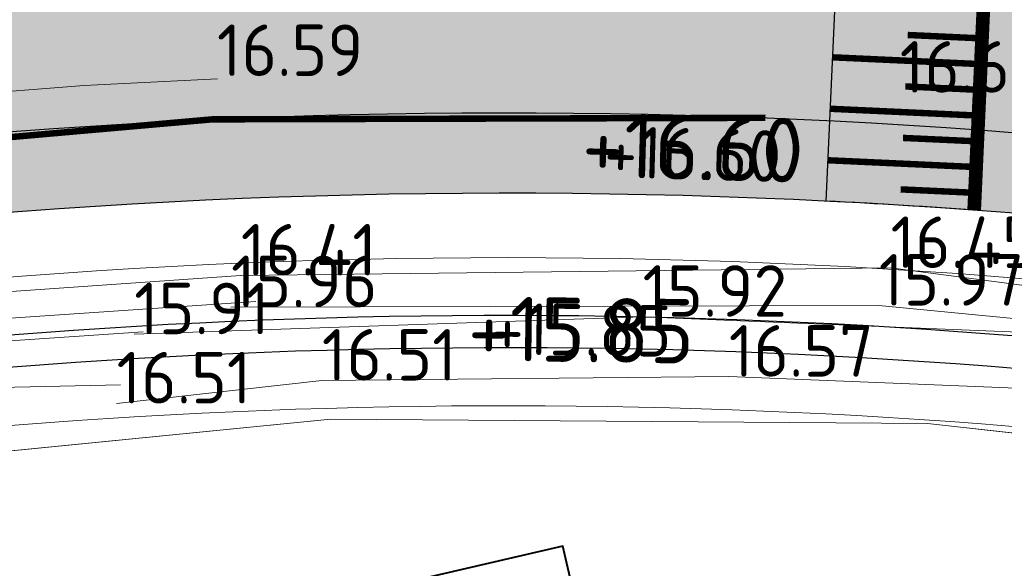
# Model space of a CAD drawing. Header units: metres. Extents: x 174255 to 175175, y 462028 to 462911.
# Tile 34 of 256: x 174549.48 to 174564.79, y 462256.94 to 462265.46. Entities that reach past the tile are written whole.
import ezdxf
from ezdxf import colors
from ezdxf.entities.mleader import LeaderData, LeaderLine
from ezdxf.enums import TextEntityAlignment as Align
from ezdxf.math import Vec2, Vec3

# ---------------------------------------------------------------- set-up
doc = ezdxf.new("R2010")
doc.units = ezdxf.units.M
for name, pattern in [('VH-GELEIDEBAND_50X200', [8, 4, -2, 0, -2]), ('VH-OPSLUITBAND_100X200', [16, 8, -2, 4, -2]), ('VW-1-1_STREEP', [2, 1, -1])]:
    doc.linetypes.add(name, pattern=pattern)
doc.layers.add('-DR-nw-txt kader', color=50, linetype='Continuous')
doc.layers.add('N-WE-VH-MATERIAALGRENS-G', color=15, linetype='Continuous')
for name, color, linetype, lineweight in [('B-ME-AL-PEIL_BRM-T20', 8, 'Continuous', 20), ('B-ME-AL-PEIL_MAAIVELD-T20', 8, 'Continuous', 20), ('B-ME-WH-WATERGANG_SLOOT_BODEM-G', 8, 'Continuous', 20), ('B-ME-WH-WATERGANG_SLOOT_INSTEEK-G', 8, 'Continuous', 20), ('B-WE-OG-TERREIN_AGRARISCH-G', 8, 'Continuous', 20), ('B-WE-OG-WEG_VERHARD_GESLOTEN -G', 8, 'Continuous', 20), ('B-WE-VH-KANTOPSLUITING_ACHTERKANTBAND-G', 252, 'Continuous', 25), ('B-WE-VH-KANTOPSLUITING_GELEIDEBAND_50-200X200-G', 252, 'VH-GELEIDEBAND_50X200', 25), ('B-WE-VH-KANTOPSLUITING_OPSLUITBAND_100X200-G', 252, 'VH-OPSLUITBAND_100X200', 25), ('B-WE-VH-NAP-T20', 252, 'Continuous', 25), ('B-WE-VH-VERHARDING_ASFALT-G', 252, 'Continuous', 25), ('B-WE-VW-MARKERING_DWARS_STREEP_DOORGETROKKEN_020-G', 8, 'Continuous', 13), ('B-WE-VW-MARKERING_LANGS_STREEP_11_010-G', 8, 'VW-1-1_STREEP', 13), ('B-WE-VW-MARKERING_LANGS_STREEP_DOORGETROKKEN_010-G', 8, 'Continuous', 20), ('B-WE-WH-NAP-T20', 252, 'Continuous', 20), ('B-WE-WH-WATERGANG_BODEM-G', 252, 'Continuous', 25), ('B-WE-WH-WATERGANG_SLOOT_BODEM-G', 8, 'Continuous', 20), ('B-XX-KG-GRENS_PERCEEL-BEREKEND-G', 213, 'Continuous', 20), ('N-WE-AL-WERKGRENS-G', 173, 'AL-WERKGRENS', 20), ('N-WE-VH-NAP-T20', 7, 'Continuous', 25), ('N-WE-VH-VERHARDING_ASFALT-G', 50, 'Continuous', 25), ('N-WE-VH-VERHARDING_ASFALT_RIJBAAN-V', 254, 'Continuous', 25), ('N-WE-VH-VERHARDING_ASFALT_ROOD-V', 11, 'Continuous', 25), ('N-WE-VH-VERHARDING_DREMPEL_ASFALT-G', 30, 'Continuous', 25), ('N-WE-VW-MARKERING_DWARS_STREEP_DOORGETROKKEN_020-G', 7, 'Continuous', 13), ('N-WE-VW-MARKERING_LANGS_STREEP_11_010-G', 7, 'VW-1-1_STREEP', 13), ('N-WE-VW-MARKERING_LANGS_STREEP_DOORGETROKKEN_010-G', 7, 'Continuous', 20), ('N-XX-AL-T40', 7, 'Continuous', 40)]:
    doc.layers.add(name, color=color, linetype=linetype, lineweight=lineweight)
doc.styles.add('CE', font='txt', dxfattribs={"height": 1.8})
doc.styles.add('NLCS-ISO-M500-T20', font='NLCS-ISO.ttf', dxfattribs={"height": 1})
doc.linetypes.add('AL-WERKGRENS', pattern='A,10,[106,Afdeling.shx,S=1,R=0,X=0,Y=0],-2', length=12)

msp = doc.modelspace()

# ---------------------------------------------------------------- hatches: boundary and pattern name
at = {"layer": 'N-WE-VH-VERHARDING_ASFALT_RIJBAAN-V'}
h = msp.add_hatch(color=256, dxfattribs=at)
h.dxf.hatch_style = 1
h.paths.add_polyline_path([(174503.6891395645, 462248.8143771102, -0.1523401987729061), (174562.0717171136, 462263.893238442), (174562.2236191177, 462267.1953024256, -0.4281171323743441), (174561.7249146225, 462267.7196140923), (174561.7362275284, 462267.9519982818, -0.3950370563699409), (174562.2270014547, 462268.4276115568), (174562.1843009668, 462271.7065995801, 0.1363576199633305), (174508.8552923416, 462256.1366093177), (174493.9970206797, 462246.9221516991, 0.008693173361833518), (174479.2451719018, 462237.4146729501, -0.009743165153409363), (174462.804324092, 462226.8674407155), (174439.7477566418, 462212.702475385), (174424.9954434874, 462203.719730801), (174426.6240007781, 462200.8053942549), (174441.5798745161, 462209.7203043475), (174464.6364419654, 462223.8852696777, 0.009743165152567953), (174481.1920887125, 462234.5061484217, -0.008693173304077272), (174495.8416462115, 462243.9477010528)])
h = msp.add_hatch(color=256, dxfattribs=at)
h.dxf.hatch_style = 1
edge = h.paths.add_edge_path()
edge.add_arc((174564.0402964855, 462163.4433554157), 104.999911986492, 73.6640752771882, 77.65972110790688, ccw=False)
edge.add_line((174593.5734596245, 462264.2043289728), (174594.5588796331, 462267.3021997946))
edge.add_arc((174564.0402764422, 462163.4432697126), 108.2499999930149, 73.62474918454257, 87.85029939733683)
edge.add_line((174568.10079363, 462271.6170867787), (174567.4269862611, 462271.6423794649))
edge.add_arc((174563.535278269, 462167.9653496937), 103.7500452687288, 87.85030680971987, 89.42058191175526)
edge.add_line((174564.5844590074, 462271.7100898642), (174564.6270223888, 462268.4416303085))
edge.add_arc((174564.0402764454, 462163.4432699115), 104.9999997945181, 87.97357495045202, 89.67982627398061, ccw=False)
edge.add_arc((174567.4702368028, 462260.3826083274), 7.999999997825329, 75.2194519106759, 87.97357494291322, ccw=False)
edge.add_arc((174569.3836181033, 462267.6344337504), 0.5000000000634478, -77.98542287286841, 75.21945192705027, ccw=False)
edge.add_arc((174566.9897718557, 462278.8825224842), 12.00000000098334, 264.8930043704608, 282.01457712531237, ccw=False)
edge.add_line((174565.9215809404, 462266.9301600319), (174564.618938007, 462267.0383704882))
edge.add_line((174564.618938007, 462267.0383704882), (174564.4674735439, 462263.7458178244))
edge.add_arc((174557.0515315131, 462162.767732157), 101.2500369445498, 79.86622111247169, 85.79967551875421, ccw=False)
edge.add_line((174574.866183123, 462262.4382301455), (174592.5745656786, 462259.2731118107))
edge.add_line((174592.5745656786, 462259.2731118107), (174593.1463942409, 462262.4724104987))
edge.add_line((174593.1463942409, 462262.4724104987), (174588.6179083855, 462263.2818121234))
edge.add_arc((174590.7292753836, 462275.0946072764), 11.99999999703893, 246.06665617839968, 259.8662130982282, ccw=False)
edge.add_arc((174586.2668660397, 462265.04040901), 1.000000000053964, 77.65972044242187, 246.06665613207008, ccw=False)
h = msp.add_hatch(color=256, dxfattribs=at)
h.dxf.hatch_style = 1
h.paths.add_polyline_path([(174564.618938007, 462267.0383704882, 0.005742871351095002), (174562.2235879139, 462267.1946241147), (174562.0717171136, 462263.893238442, -0.0059268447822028), (174564.4674736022, 462263.7458190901)])
at = {"layer": 'N-WE-VH-VERHARDING_ASFALT_ROOD-V'}
h = msp.add_hatch(color=256, dxfattribs=at)
h.dxf.hatch_style = 1
h.paths.add_polyline_path([(174439.7477566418, 462212.702475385), (174462.804324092, 462226.8674407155, 0.009743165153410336), (174479.2451719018, 462237.4146729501, -0.008693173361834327), (174493.9970206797, 462246.9221516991), (174508.8552923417, 462256.1366093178, -0.149250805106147), (174567.4270201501, 462271.6423784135), (174568.1008289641, 462271.6170854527), (174568.1477175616, 462272.8662057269), (174567.4739087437, 462272.8914986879, 0.01025474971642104), (174563.1679898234, 462272.9647533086), (174562.1680243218, 462272.9564936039, 0.1363576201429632), (174508.1964974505, 462257.1989130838), (174493.3382258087, 462247.9844554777, 0.008693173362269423), (174478.5498444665, 462238.4534317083, -0.009743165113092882), (174462.149996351, 462227.932501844), (174442.6525692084, 462215.9541195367), (174441.8005203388, 462215.43065729), (174439.0934288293, 462213.7675364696, -0.007454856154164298), (174438.9396123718, 462213.6761686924), (174424.2933201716, 462204.9761948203), (174424.9954434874, 462203.719730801)])
h = msp.add_hatch(color=256, dxfattribs=at)
h.dxf.hatch_style = 1
edge = h.paths.add_edge_path()
edge.add_arc((174557.0515240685, 462162.7677710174), 101.2500000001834, 79.8662130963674, 121.8054001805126)
edge.add_line((174503.6891395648, 462248.8143771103), (174495.8416462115, 462243.9477010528))
edge.add_arc((174760.0183891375, 461817.9638858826), 501.2499997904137, 121.8054001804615, 123.7976785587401)
edge.add_arc((174200.4188712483, 462653.9569358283), 504.7500001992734, 301.56478024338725, 303.7976785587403, ccw=False)
edge.add_line((174464.6364419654, 462223.8852696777), (174441.5798745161, 462209.7203043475))
edge.add_line((174441.5798745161, 462209.7203043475), (174426.6240007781, 462200.8053942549))
edge.add_line((174426.6240007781, 462200.8053942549), (174427.304206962, 462199.5881513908))
edge.add_line((174427.304206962, 462199.5881513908), (174442.2342023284, 462208.6552432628))
edge.add_line((174442.2342023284, 462208.6552432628), (174465.2907697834, 462222.8202085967))
edge.add_arc((174200.4188713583, 462653.9569356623), 506.0000000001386, 301.5647802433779, 303.7976785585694)
edge.add_arc((174760.0183892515, 461817.963885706), 500.0000000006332, 121.8054001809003, 123.7976785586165, ccw=False)
edge.add_line((174496.5004410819, 462242.8853972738), (174504.3479344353, 462247.7520733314))
edge.add_arc((174557.0515240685, 462162.7677710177), 99.9999999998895, 79.86621309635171, 121.80540018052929, ccw=False)
edge.add_line((174574.6462490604, 462261.2077306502), (174597.6385463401, 462257.0981886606))
edge.add_arc((174544.8543713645, 461961.7783097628), 300.0000000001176, 74.85963460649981, 79.86621309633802, ccw=False)
edge.add_line((174623.2097597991, 462251.364968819), (174653.5763551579, 462243.148477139))
edge.add_line((174653.5763551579, 462243.148477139), (174660.5279753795, 462241.5605883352))
edge.add_line((174660.5279753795, 462241.5605883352), (174681.4823111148, 462235.9104088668))
edge.add_line((174681.4823111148, 462235.9104088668), (174681.8867113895, 462237.0956494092))
edge.add_line((174681.8867113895, 462237.0956494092), (174660.8212337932, 462242.7757974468))
edge.add_line((174660.8212337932, 462242.7757974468), (174653.8788924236, 462244.3615667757))
edge.add_line((174653.8788924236, 462244.3615667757), (174623.5362405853, 462252.5715798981))
edge.add_arc((174544.8543713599, 461961.7783097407), 301.2500000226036, 74.85963460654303, 79.86621309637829)
edge.add_line((174597.8584804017, 462258.3286881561), (174574.8661831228, 462262.4382301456))

# ---------------------------------------------------------------- linework, layer by layer
at = {"layer": 'B-ME-WH-WATERGANG_SLOOT_BODEM-G'}
msp.add_lwpolyline([(174552.7674078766, 462260.9988349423), (174562.8355126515, 462261.0228785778), (174568.0433220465, 462260.5216071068), (174573.8499764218, 462259.6168563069), (174574.3157985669, 462259.5222842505), (174574.1835553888, 462259.0585756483), (174565.6449551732, 462260.5842893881), (174559.163609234, 462260.8500879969), (174551.2628593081, 462260.5782902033)], dxfattribs=at)
for centre, radius, start, end in [((174557.0515240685, 462162.7677710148), 98.10000000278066, 79.86621309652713, 98.24728581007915), ((174557.0515240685, 462162.7677710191), 97.59999999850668, 79.86621309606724, 98.24728581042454)]:
    msp.add_arc(centre, radius, start, end, dxfattribs=at)
at = {"layer": 'B-ME-WH-WATERGANG_SLOOT_INSTEEK-G'}
for points in [[(174552.9197437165, 462261.4895736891), (174563.0166089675, 462261.6064553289), (174568.0779665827, 462260.9401165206), (174574.2989981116, 462260.0807310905), (174574.7064032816, 462259.7176785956), (174574.6420411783, 462258.8375042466), (174574.0857226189, 462258.3949734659), (174570.5180176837, 462258.9556444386), (174566.2514026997, 462259.6876018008), (174560.5040378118, 462259.919666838), (174554.1795143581, 462259.8583708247), (174550.9894602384, 462259.503433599)], [(174552.9197437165, 462261.4895736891), (174546.157482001, 462261.0209210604), (174539.9905242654, 462260.3366261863), (174537.0960166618, 462259.4988770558), (174536.1009421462, 462258.8536342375), (174536.6069762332, 462257.662922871)]]:
    msp.add_lwpolyline(points, dxfattribs=at)
for centre, radius, start, end in [((174557.0515240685, 462162.7677710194), 98.9999999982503, 79.86621309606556, 101.4525961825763), ((174557.0515240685, 462162.7677710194), 98.9999999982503, 79.86621309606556, 101.4525961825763), ((174557.0515240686, 462162.7677710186), 96.69999999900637, 79.86621309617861, 98.27776557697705), ((174557.0515240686, 462162.7677710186), 96.69999999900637, 79.86621309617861, 98.27776557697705)]:
    msp.add_arc(centre, radius, start, end, dxfattribs=at)
at = {"layer": 'B-WE-OG-TERREIN_AGRARISCH-G'}
msp.add_lwpolyline([(174551.0532426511, 462259.7941803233), (174547.061, 462259.7030000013), (174542.68, 462259.4129999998), (174542.455, 462259.3099999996), (174542.373, 462259.1459999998), (174542.455, 462258.7469999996), (174543.7990000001, 462252.9440000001), (174547.51, 462236.075), (174549.371, 462226.9450000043), (174551.472, 462215.6920000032), (174551.854, 462213.6420000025), (174555.246, 462195.472000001)], dxfattribs=at)
at = {"layer": 'B-WE-OG-WEG_VERHARD_GESLOTEN -G'}
msp.add_lwpolyline([(174493.024, 462243.1690000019), (174495.772, 462244.9260000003), (174496.087, 462245.1270000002), (174500, 462247.3940000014), (174500.827, 462247.8730000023), (174506.513, 462251.3870000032), (174513.54, 462255.0000000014), (174518.46, 462257.0270000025), (174523.528, 462258.9209999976), (174523.817, 462259.0080000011), (174528.9400000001, 462260.5600000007), (174534.373, 462262.1000000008), (174536.079, 462262.4770000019), (174537.771, 462262.8510000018), (174538.113, 462262.9270000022), (174542.173, 462263.7130000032), (174546.513, 462264.1270000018), (174550.487, 462264.4399999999), (174552.5599276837, 462264.5426201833)], dxfattribs=at)
at = {"layer": 'B-WE-VH-KANTOPSLUITING_ACHTERKANTBAND-G'}
for centre, radius, start, end in [((174563.5352665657, 462167.965395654), 107.0000000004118, 87.85028068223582, 121.8059000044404), ((174563.5352665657, 462167.965395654), 107.0000000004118, 87.85028068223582, 121.8059000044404), ((174563.5352548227, 462167.9654219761), 105.1999714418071, 90.74556486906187, 121.8054023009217), ((174563.5352548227, 462167.9654219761), 105.1999714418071, 90.74556486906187, 121.8054023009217)]:
    msp.add_arc(centre, radius, start, end, dxfattribs=at)
at = {"layer": 'B-WE-VH-KANTOPSLUITING_GELEIDEBAND_50-200X200-G', "ltscale": 0.5}
msp.add_arc((174563.5352665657, 462167.965395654), 105.0000000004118, 90.74608977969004, 121.8054001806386, dxfattribs=at)
msp.add_arc((174563.5352665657, 462167.965395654), 105.0000000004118, 90.74608977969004, 121.8054001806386, dxfattribs=at)
at = {"layer": 'B-WE-VH-KANTOPSLUITING_OPSLUITBAND_100X200-G', "ltscale": 0.5}
msp.add_arc((174563.5352665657, 462167.965395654), 107.1000000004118, 87.85028068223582, 121.8059000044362, dxfattribs=at)
msp.add_arc((174563.5352665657, 462167.965395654), 107.1000000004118, 87.85028068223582, 121.8059000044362, dxfattribs=at)
at = {"layer": 'B-WE-VH-VERHARDING_ASFALT-G'}
msp.add_arc((174557.0515240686, 462162.7677710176), 100, 79.86621309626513, 121.8054001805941, dxfattribs=at)
at = {"layer": 'B-WE-VW-MARKERING_DWARS_STREEP_DOORGETROKKEN_020-G', "const_width": 0.2}
msp.add_lwpolyline([(174564.3101155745, 462262.5012622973), (174564.5190436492, 462267.0429658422)], dxfattribs=at)
at = {"layer": 'B-WE-VW-MARKERING_LANGS_STREEP_11_010-G', "ltscale": 2, "flags": 128}
for points in [[(174443.8288910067, 462215.2097491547, 0.1, 0.1, 0), (174462.804324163, 462226.8674407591, 0.1, 0.1, 0.00974316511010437), (174479.2451718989, 462237.4146729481, 0.1, 0.1, -0.008693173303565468), (174493.9970205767, 462246.9221516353, 0.1, 0.1, 0), (174508.8552923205, 462256.1366093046, 0.1, 0.1, -0.1339038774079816), (174561.1844485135, 462271.6887584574, 0.1, 0.1, -0.1339038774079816)], [(174445.7431371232, 462212.2780341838, 0.1, 0.1, 0), (174464.6364419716, 462223.8852696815, 0.1, 0.1, 0.009743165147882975), (174481.1920887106, 462234.5061484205, 0.1, 0.1, -0.008693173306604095), (174495.8416462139, 462243.9477010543, 0.1, 0.1, 0), (174503.6891395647, 462248.8143771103, 0.1, 0.1, -0.1498146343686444), (174561.0727134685, 462263.9378862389, 0.1, 0.1, -0.1498146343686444)]]:
    msp.add_lwpolyline(points, format="xyseb", dxfattribs=at)
at = {"layer": 'B-WE-VW-MARKERING_LANGS_STREEP_DOORGETROKKEN_010-G', "const_width": 0.1, "flags": 128}
for points in [[(174564.4329610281, 462265.171691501), (174563.2841759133, 462265.2245380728)], [(174564.4145796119, 462264.7721140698), (174562.1170093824, 462264.8778072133)], [(174564.3961981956, 462264.3725366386), (174563.2474130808, 462264.4253832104)], [(174564.3778167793, 462263.9729592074), (174562.0802465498, 462264.0786523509)], [(174564.359435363, 462263.5733817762), (174563.2106502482, 462263.6262283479)], [(174564.3410539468, 462263.173804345), (174562.0434837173, 462263.2794974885)], [(174564.3226725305, 462262.7742269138), (174563.1738874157, 462262.8270734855)]]:
    msp.add_lwpolyline(points, dxfattribs=at)
at = {"layer": 'B-WE-WH-WATERGANG_BODEM-G'}
for centre, radius, start, end in [((174557.0515240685, 462162.7677710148), 98.10000000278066, 79.86621309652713, 98.24728581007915), ((174557.0515240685, 462162.7677710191), 97.59999999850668, 79.86621309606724, 98.24728581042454)]:
    msp.add_arc(centre, radius, start, end, dxfattribs=at)
at = {"layer": 'B-WE-WH-WATERGANG_SLOOT_BODEM-G'}
for points in [[(174553.1549080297, 462261.0871425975), (174543.082, 462260.4030000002), (174541.462, 462260.181999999)], [(174542.222, 462259.9410000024), (174542.969, 462260.0440000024), (174551.402925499, 462260.6167692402)]]:
    msp.add_lwpolyline(points, dxfattribs=at)
at = {"layer": 'B-XX-KG-GRENS_PERCEEL-BEREKEND-G'}
msp.add_lwpolyline([(174538.3891990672, 462257.2736030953), (174544.5280939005, 462258.2922262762), (174554.3216816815, 462259.2606468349), (174563.5931634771, 462259.1911823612), (174572.8653587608, 462258.1660508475), (174582.1605825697, 462256.1491685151), (174619.919983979, 462248.6541627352)], dxfattribs=at)
at = {"layer": 'N-WE-AL-WERKGRENS-G', "flags": 128}
msp.add_lwpolyline([(174681.5973007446, 462243.5125462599), (174681.058, 462261.019), (174682.966, 462284.801), (174683.583, 462297.765), (174686.249, 462320.652), (174688.507, 462336.11), (174690.024, 462341.923), (174715.341, 462404.33), (174717.601, 462411.68), (174737.648, 462460.859), (174741.719, 462470.505), (174748.8174954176, 462487.3586613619), (174674.4426188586, 462494.0136810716, 0.04199874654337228), (174666.0577772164, 462494.0580673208), (174643.5965542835, 462492.2877370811, -0.02119842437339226), (174639.3615599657, 462492.1340915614), (174613.9155730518, 462492.2899863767), (174609.2232672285, 462496.2598588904), (174608.9575721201, 462517.182709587), (174610.5956108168, 462533.7283149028), (174610.9540414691, 462546.9261407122), (174609.5377019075, 462546.9261407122), (174609.5576061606, 462563.2145506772), (174618.4041220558, 462564.58360208), (174617.8821627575, 462574.521242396), (174609.6591004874, 462573.6964514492), (174609.1962527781, 462609.6936768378), (174614.4864065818, 462610.5266680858), (174612.9706969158, 462619.9735749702), (174609.0880396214, 462619.5310938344), (174608.9272320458, 462630.6163253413), (174611.9378306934, 462638.3239748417), (174653.3349444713, 462646.1372608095), (174694.6818985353, 462654.970900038), (174753.65584954, 462669.6940842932), (174754.2374067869, 462666.5807575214), (174760.4149001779, 462667.3878026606), (174761.8521453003, 462678.247315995), (174772.3394313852, 462679.7783996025), (174801.2688373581, 462672.4202533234), (174803.3914212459, 462678.6153061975), (174801.3912631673, 462679.5941639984), (174797.2767374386, 462686.2291198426), (174795.7751198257, 462697.8273500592), (174787.848539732, 462696.8455267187), (174788.4591136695, 462691.5931226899), (174783.4545685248, 462686.9545733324), (174765.0261672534, 462688.3792341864), (174763.0242693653, 462691.2723908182), (174740.9829572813, 462686.155677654), (174741.9639806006, 462681.4808580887), (174695.5872891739, 462670.3409632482), (174674.2147626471, 462665.2945028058), (174611.4374820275, 462653.0732600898), (174598.8645312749, 462662.13523327), (174595.0223441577, 462656.9130516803), (174598.2662547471, 462653.8008350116), (174601.5634410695, 462645.0663725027), (174585.1842807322, 462641.5586732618), (174585.8464585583, 462637.5875608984), (174468.1056243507, 462610.7709373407), (174467.2560214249, 462614.5686403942), (174459.4445290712, 462613.0280098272), (174458.9501893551, 462618.3943176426), (174449.1204393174, 462618.0455648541), (174449.2902757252, 462624.9096309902), (174429.9505628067, 462629.3682605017), (174428.4125051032, 462620.5774745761), (174434.3719258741, 462618.9092756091), (174430.6410069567, 462597.2567441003), (174453.0229303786, 462592.7961489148), (174457.7870609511, 462586.5717323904), (174474.7794898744, 462527.6626612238), (174488.3963974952, 462479.3962233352), (174491.1789970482, 462461.4260860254), (174515.9643294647, 462468.2096916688), (174535.6773629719, 462396.0507231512), (174500.8343877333, 462386.5209101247), (174501.8615933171, 462382.6610135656), (174505.4836250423, 462383.6990470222), (174513.3867074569, 462351.3168631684), (174573.0903066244, 462348.6251340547), (174564.8637000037, 462275.1553162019), (174544.951, 462280.682), (174541.1711676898, 462282.4329223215), (174531.995, 462278.877), (174531.51, 462278.619), (174530.322, 462277.987), (174523.197, 462274.196), (174512.77, 462266.76), (174511.323, 462265.728), (174510.321, 462265.106), (174492.908, 462254.307), (174458.682, 462233.081), (174433.0178788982, 462217.3395679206), (174430.6775455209, 462218.3936992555), (174424.1837800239, 462214.1380009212), (174422.6535519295, 462205.2010971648), (174428.0210119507, 462195.9942083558), (174430.5816283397, 462197.2740921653), (174431.8292734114, 462199.5886350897), (174481.4636288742, 462229.3806376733), (174511.7460260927, 462247.9955950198), (174520.1082227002, 462251.9168407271), (174528.9933470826, 462255.0447097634), (174538.3891990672, 462257.2736030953), (174544.5280939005, 462258.2922262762), (174554.3216816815, 462259.2606468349), (174563.5931634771, 462259.1911823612), (174572.8653587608, 462258.1660508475), (174582.1605825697, 462256.1491685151), (174620.668, 462248.404), (174620.813, 462250.715), (174679.071, 462234.3), (174681.5973007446, 462243.5125462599)], format="xyb", dxfattribs=at)
at = {"layer": 'N-WE-VH-MATERIAALGRENS-G', "flags": 128}
for points in [[(174439.7477566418, 462212.702475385), (174462.804324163, 462226.8674407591, 0.00974316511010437), (174479.2451718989, 462237.4146729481, -0.008693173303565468), (174493.9970205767, 462246.9221516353), (174508.8552923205, 462256.1366093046, -0.1492506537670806), (174567.4269862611, 462271.6423794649), (174568.10079363, 462271.6170867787)], [(174441.5798745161, 462209.7203043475), (174464.6364419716, 462223.8852696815, 0.009743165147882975), (174481.1920887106, 462234.5061484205, -0.008693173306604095), (174495.8416462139, 462243.9477010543), (174503.6891395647, 462248.8143771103, -0.1850645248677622), (174574.866183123, 462262.4382301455), (174597.858480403, 462258.3286881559, -0.02184879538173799), (174623.5362405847, 462252.5715798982), (174653.8788924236, 462244.3615667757), (174660.8212337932, 462242.7757974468)]]:
    msp.add_lwpolyline(points, format="xyb", dxfattribs=at)
at = {"layer": 'N-WE-VH-VERHARDING_ASFALT-G'}
msp.add_arc((174557.0515240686, 462162.7677710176), 100, 79.86621309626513, 121.8054001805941, dxfattribs=at)
at = {"layer": 'N-WE-VH-VERHARDING_DREMPEL_ASFALT-G', "flags": 128}
msp.add_lwpolyline([(174562.014274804, 462262.644550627), (174562.2235879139, 462267.1946241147, -0.005742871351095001), (174564.618938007, 462267.0383704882), (174564.4100099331, 462262.4966669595, 0.00600095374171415), (174562.014274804, 462262.644550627)], format="xyb", dxfattribs=at)
at = {"layer": 'N-WE-VW-MARKERING_DWARS_STREEP_DOORGETROKKEN_020-G', "const_width": 0.2}
msp.add_lwpolyline([(174564.3101155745, 462262.5012622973), (174564.5190436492, 462267.0429658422)], dxfattribs=at)
at = {"layer": 'N-WE-VW-MARKERING_LANGS_STREEP_11_010-G', "ltscale": 2, "const_width": 0.1, "flags": 128}
for points in [[(174443.8288910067, 462215.2097491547), (174462.804324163, 462226.8674407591, 0.00974316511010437), (174479.2451718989, 462237.4146729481, -0.008693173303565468), (174493.9970205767, 462246.9221516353), (174508.8552923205, 462256.1366093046, -0.1339038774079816), (174561.1844485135, 462271.6887584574, -0.1339038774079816)], [(174445.7431371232, 462212.2780341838), (174464.6364419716, 462223.8852696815, 0.009743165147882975), (174481.1920887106, 462234.5061484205, -0.008693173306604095), (174495.8416462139, 462243.9477010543), (174503.6891395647, 462248.8143771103, -0.1498146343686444), (174561.0727134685, 462263.9378862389, -0.1498146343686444)]]:
    msp.add_lwpolyline(points, format="xyb", dxfattribs=at)
at = {"layer": 'N-WE-VW-MARKERING_LANGS_STREEP_DOORGETROKKEN_010-G', "const_width": 0.1, "flags": 128}
for points in [[(174564.4329610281, 462265.171691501), (174563.2841759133, 462265.2245380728)], [(174564.4145796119, 462264.7721140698), (174562.1170093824, 462264.8778072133)], [(174564.3961981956, 462264.3725366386), (174563.2474130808, 462264.4253832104)], [(174564.3778167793, 462263.9729592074), (174562.0802465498, 462264.0786523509)], [(174564.359435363, 462263.5733817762), (174563.2106502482, 462263.6262283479)], [(174564.3410539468, 462263.173804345), (174562.0434837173, 462263.2794974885)], [(174564.3226725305, 462262.7742269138), (174563.1738874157, 462262.8270734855)]]:
    msp.add_lwpolyline(points, dxfattribs=at)
at = {"layer": 'N-XX-AL-T40'}
msp.add_lwpolyline([(174523.5780096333, 462241.6039361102), (174559.623545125, 462249.9497911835), (174557.9248657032, 462257.2863443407), (174521.8793302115, 462248.9404892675)], close=True, dxfattribs=at)

# ---------------------------------------------------------------- texts
at = {"layer": 'B-ME-AL-PEIL_BRM-T20', "style": 'NLCS-ISO-M500-T20'}
msp.add_text('+16.60', height=0.8, rotation=358.3939643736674, dxfattribs=at).set_placement((174559.9317864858, 462262.9763863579), align=Align.CENTER)
msp.add_text('+15.85', height=0.8, rotation=359.2309444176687, dxfattribs=at).set_placement((174558.2086363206, 462260.645226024), align=Align.MIDDLE_CENTER)
at = {"layer": 'B-ME-AL-PEIL_MAAIVELD-T20', "style": 'NLCS-ISO-M500-T20'}
for s, p in [('16.59', (174552.5495494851, 462264.5877879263)), ('16.60', (174563.1595956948, 462264.3289533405)), ('16.41', (174552.9197437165, 462261.4895736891)), ('16.45', (174563.0166089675, 462261.6064553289)), ('15.97', (174562.8355126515, 462261.0228785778)), ('15.96', (174552.7674078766, 462260.9988349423)), ('15.92', (174559.163609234, 462260.8500879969)), ('15.91', (174551.2628593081, 462260.5782902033)), ('16.51', (174554.1795143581, 462259.8583708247)), ('16.57', (174560.5040378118, 462259.919666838)), ('16.51', (174550.9894602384, 462259.503433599))]:
    msp.add_text(s, height=0.8, dxfattribs=at).set_placement(p)
at = {"layer": 'B-WE-VH-NAP-T20', "style": 'NLCS-ISO-M500-T20'}
msp.add_text('+16.60', height=0.9999999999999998, rotation=358.3939643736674, dxfattribs=at).set_placement((174559.9317864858, 462262.9763863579), align=Align.CENTER)
at = {"layer": 'B-WE-WH-NAP-T20', "style": 'NLCS-ISO-M500-T20'}
msp.add_text('+15.85', height=0.9999999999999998, rotation=359.2309444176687, dxfattribs=at).set_placement((174558.2086363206, 462260.645226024), align=Align.MIDDLE_CENTER)
at = {"layer": 'N-WE-VH-NAP-T20', "style": 'NLCS-ISO-M500-T20'}
msp.add_text('+16.60', height=0.8, rotation=358.3939643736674, dxfattribs=at).set_placement((174559.9317864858, 462262.9763863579), align=Align.CENTER)

# ---------------------------------------------------------------- leaders
at = {"layer": '-DR-nw-txt kader'}
ml = msp.add_multileader_mtext('Standard', dxfattribs=at)
ml.set_content('In WRM-fase:\\P- aanbrengen deklagen rijweg en fietssuggestiestroken\\P- aanbrengen markeringen', color=7, style='CE')
ml.set_leader_properties(color=256, linetype='ByLayer', lineweight=-1)
ml.build(insert=Vec2(0, 0))
ml.multileader.update_dxf_attribs({"text_left_attachment_type": 5, "text_right_attachment_type": 5, "dogleg_length": 0.5, "arrow_head_size": 1.25, "scale": 0.5})
ctx = ml.context
ctx.base_point, ctx.scale, ctx.char_height, ctx.arrow_head_size, ctx.landing_gap_size, ctx.plane_origin, ctx.plane_x_axis, ctx.plane_y_axis = Vec3(174555.357857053, 462243.7865923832), 0.5, 0.9, 1.25, 0.1, Vec3(174535.3391796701, 462262.8221070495), Vec3(0.9910735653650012, 0.1333161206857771), Vec3(-0.1333161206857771, 0.9910735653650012)
ctx.left_attachment, ctx.right_attachment = 5, 5
notes = []
notes.append((ctx, [(1, (1, 1, 0), (174585.8196466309, 462247.8842171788), (-0.9910735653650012, -0.1333161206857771), 0.25, [(0, [(174583.8578459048, 462262.8309687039)], 0, [])])]))
ctx.mtext.insert, ctx.mtext.text_direction, ctx.mtext.rotation, ctx.mtext.flow_direction = Vec3(174554.8971246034, 462247.9617795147), Vec3(0.9910735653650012, 0.1333161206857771), 0.1337142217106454, 5
for ctx, leaders in notes:
    for number, flags, end, landing, length, lines in leaders:
        leader = LeaderData()
        leader.index, (leader.has_last_leader_line, leader.has_dogleg_vector, leader.attachment_direction) = number, flags
        leader.last_leader_point, leader.dogleg_vector, leader.dogleg_length = Vec3(end), Vec3(landing), length
        for number, points, colour, breaks in lines:
            line = LeaderLine()
            line.index, line.vertices, line.color, line.breaks = number, Vec3.list(points), colors.encode_raw_color(colour), breaks
            leader.lines.append(line)
        ctx.leaders.append(leader)

doc.saveas('drawing.dxf')
